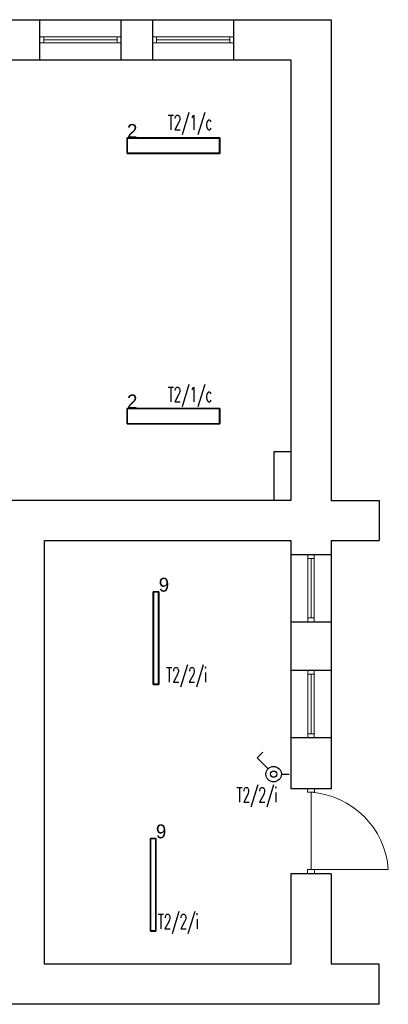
# Model space of a CAD drawing. Header units: millimetres. Extents: x 2260 to 32334, y -33324 to 11762.
# Tile 47 of 79: x 7528 to 8005, y 6301 to 7575. Entities that reach past the tile are written whole.
import ezdxf
from ezdxf.enums import TextEntityAlignment as Align

# ---------------------------------------------------------------- set-up
doc = ezdxf.new("R2010")
doc.units = ezdxf.units.MM
for name, color, linetype in [('DLX_BLD0_LUM', 142, 'Continuous'), ('DLX_BLD0_LUMKEY_IDX', 142, 'Continuous'), ('EL_OS_Adres_Opraw', 7, 'Continuous'), ('EL_OSPRZĘT OŚW.', 142, 'Continuous')]:
    doc.layers.add(name, color=color, linetype=linetype)
doc.layers.add('stolarka', color=3, linetype='Continuous', lineweight=9)
doc.layers.add('ściany nośne', color=1, linetype='Continuous', lineweight=25)
doc.styles.add('ADESK1', font='romans', dxfattribs={"oblique": 15})
doc.styles.add('TableTextStyle', font='txt')

# ---------------------------------------------------------------- blocks, each defined once
blk = doc.blocks.new('A$C79356FD1')
at = {"ltscale": 0.5}
blk.add_line((0, 0.5, -66), (0, 0, -66), dxfattribs=at)

msp = doc.modelspace()

# ---------------------------------------------------------------- linework, layer by layer
at = {"layer": 'DLX_BLD0_LUM'}
for points in [[(7667.229, 7402.244, 0), (7667.229, 7422.244, 0)], [(7667.229, 7422.244, 0), (7667.229, 7422.244, 0)], [(7667.229, 7422.244, 0), (7667.229, 7402.244, 0)], [(7667.229, 7422.244, 0), (7787.229, 7422.244, 0)], [(7787.229, 7422.244, 0), (7667.229, 7422.244, 0)], [(7667.229, 7422.244, 0), (7667.229, 7422.244, 0)], [(7787.229, 7422.244, 0), (7667.229, 7422.244, 0)], [(7667.229, 7422.244, 0), (7667.229, 7402.244, 0)], [(7667.229, 7402.244, 0), (7667.229, 7422.244, 0)], [(7667.229, 7422.244, 0), (7787.229, 7422.244, 0)], [(7786.979, 7421.994, 0), (7667.479, 7421.994, 0)], [(7667.479, 7421.994, 0), (7667.479, 7402.494, 0)], [(7667.479, 7421.994, 0), (7786.979, 7421.994, 0)], [(7667.479, 7402.494, 0), (7667.479, 7421.994, 0)], [(7786.979, 7402.494, 0), (7786.979, 7421.994, 0)], [(7786.979, 7421.994, 0), (7786.979, 7402.494, 0)], [(7787.229, 7422.244, 0), (7787.229, 7422.244, 0)], [(7787.229, 7422.244, 0), (7787.229, 7402.244, 0)], [(7787.229, 7402.244, 0), (7787.229, 7422.244, 0)], [(7787.229, 7422.244, 0), (7787.229, 7422.244, 0)], [(7787.229, 7402.244, 0), (7787.229, 7422.244, 0)], [(7787.229, 7422.244, 0), (7787.229, 7402.244, 0)], [(7787.229, 7402.244, 0), (7667.229, 7402.244, 0)], [(7667.229, 7402.244, 0), (7667.229, 7402.244, 0)], [(7667.229, 7402.244, 0), (7787.229, 7402.244, 0)], [(7667.229, 7402.244, 0), (7667.229, 7402.244, 0)], [(7667.229, 7402.244, 0), (7787.229, 7402.244, 0)], [(7787.229, 7402.244, 0), (7667.229, 7402.244, 0)], [(7667.479, 7402.494, 0), (7786.979, 7402.494, 0)], [(7786.979, 7402.494, 0), (7667.479, 7402.494, 0)], [(7787.229, 7402.244, 0), (7787.229, 7402.244, 0)], [(7787.229, 7402.244, 0), (7787.229, 7402.244, 0)], [(7667.229, 7052.244, 0), (7667.229, 7072.244, 0)], [(7667.229, 7072.244, 0), (7667.229, 7072.244, 0)], [(7667.229, 7072.244, 0), (7667.229, 7052.244, 0)], [(7667.229, 7072.244, 0), (7787.229, 7072.244, 0)], [(7787.229, 7072.244, 0), (7667.229, 7072.244, 0)], [(7667.229, 7072.244, 0), (7667.229, 7072.244, 0)], [(7787.229, 7072.244, 0), (7667.229, 7072.244, 0)], [(7667.229, 7072.244, 0), (7667.229, 7052.244, 0)], [(7667.229, 7052.244, 0), (7667.229, 7072.244, 0)], [(7667.229, 7072.244, 0), (7787.229, 7072.244, 0)], [(7786.979, 7071.994, 0), (7667.479, 7071.994, 0)], [(7667.479, 7071.994, 0), (7667.479, 7052.494, 0)], [(7667.479, 7071.994, 0), (7786.979, 7071.994, 0)], [(7667.479, 7052.494, 0), (7667.479, 7071.994, 0)], [(7786.979, 7052.494, 0), (7786.979, 7071.994, 0)], [(7786.979, 7071.994, 0), (7786.979, 7052.494, 0)], [(7787.229, 7072.244, 0), (7787.229, 7072.244, 0)], [(7787.229, 7072.244, 0), (7787.229, 7052.244, 0)], [(7787.229, 7052.244, 0), (7787.229, 7072.244, 0)], [(7787.229, 7072.244, 0), (7787.229, 7072.244, 0)], [(7787.229, 7052.244, 0), (7787.229, 7072.244, 0)], [(7787.229, 7072.244, 0), (7787.229, 7052.244, 0)], [(7787.229, 7052.244, 0), (7667.229, 7052.244, 0)], [(7667.229, 7052.244, 0), (7667.229, 7052.244, 0)], [(7667.229, 7052.244, 0), (7787.229, 7052.244, 0)], [(7667.229, 7052.244, 0), (7667.229, 7052.244, 0)], [(7667.229, 7052.244, 0), (7787.229, 7052.244, 0)], [(7787.229, 7052.244, 0), (7667.229, 7052.244, 0)], [(7667.479, 7052.494, 0), (7786.979, 7052.494, 0)], [(7786.979, 7052.494, 0), (7667.479, 7052.494, 0)], [(7787.229, 7052.244, 0), (7787.229, 7052.244, 0)], [(7787.229, 7052.244, 0), (7787.229, 7052.244, 0)], [(7701.119, 6715.146, 0), (7701.119, 6835.146, 0)], [(7701.119, 6835.146, 0), (7701.119, 6835.146, 0)], [(7701.119, 6835.146, 0), (7701.119, 6715.146, 0)], [(7701.119, 6835.146, 0), (7708.319, 6835.146, 0)], [(7708.319, 6835.146, 0), (7701.119, 6835.146, 0)], [(7701.119, 6835.146, 0), (7701.119, 6835.146, 0)], [(7701.119, 6835.146, 0), (7701.119, 6715.146, 0)], [(7708.319, 6835.146, 0), (7701.119, 6835.146, 0)], [(7701.119, 6715.146, 0), (7701.119, 6835.146, 0)], [(7701.119, 6835.146, 0), (7708.319, 6835.146, 0)], [(7701.369, 6834.896, 0), (7701.369, 6715.396, 0)], [(7708.069, 6834.896, 0), (7701.369, 6834.896, 0)], [(7701.369, 6715.396, 0), (7701.369, 6834.896, 0)], [(7701.369, 6834.896, 0), (7708.069, 6834.896, 0)], [(7708.069, 6715.396, 0), (7708.069, 6834.896, 0)], [(7708.069, 6834.896, 0), (7708.069, 6715.396, 0)], [(7708.319, 6835.146, 0), (7708.319, 6715.146, 0)], [(7708.319, 6715.146, 0), (7708.319, 6835.146, 0)], [(7708.319, 6835.146, 0), (7708.319, 6835.146, 0)], [(7708.319, 6835.146, 0), (7708.319, 6835.146, 0)], [(7708.319, 6715.146, 0), (7708.319, 6835.146, 0)], [(7708.319, 6835.146, 0), (7708.319, 6715.146, 0)], [(7708.319, 6715.146, 0), (7701.119, 6715.146, 0)], [(7701.119, 6715.146, 0), (7701.119, 6715.146, 0)], [(7701.119, 6715.146, 0), (7708.319, 6715.146, 0)], [(7701.119, 6715.146, 0), (7701.119, 6715.146, 0)], [(7701.119, 6715.146, 0), (7708.319, 6715.146, 0)], [(7708.319, 6715.146, 0), (7701.119, 6715.146, 0)], [(7701.369, 6715.396, 0), (7708.069, 6715.396, 0)], [(7708.069, 6715.396, 0), (7701.369, 6715.396, 0)], [(7708.319, 6715.146, 0), (7708.319, 6715.146, 0)], [(7708.319, 6715.146, 0), (7708.319, 6715.146, 0)], [(7697.422, 6395.986, 0), (7697.422, 6515.986, 0)], [(7697.422, 6515.986, 0), (7697.422, 6515.986, 0)], [(7697.422, 6515.986, 0), (7697.422, 6395.986, 0)], [(7697.422, 6515.986, 0), (7704.622, 6515.986, 0)], [(7704.622, 6515.986, 0), (7697.422, 6515.986, 0)], [(7697.422, 6515.986, 0), (7697.422, 6515.986, 0)], [(7697.422, 6515.986, 0), (7697.422, 6395.986, 0)], [(7704.622, 6515.986, 0), (7697.422, 6515.986, 0)], [(7697.422, 6395.986, 0), (7697.422, 6515.986, 0)], [(7697.422, 6515.986, 0), (7704.622, 6515.986, 0)], [(7697.672, 6515.736, 0), (7697.672, 6396.236, 0)], [(7704.372, 6515.736, 0), (7697.672, 6515.736, 0)], [(7697.672, 6396.236, 0), (7697.672, 6515.736, 0)], [(7697.672, 6515.736, 0), (7704.372, 6515.736, 0)], [(7704.372, 6396.236, 0), (7704.372, 6515.736, 0)], [(7704.372, 6515.736, 0), (7704.372, 6396.236, 0)], [(7704.622, 6515.986, 0), (7704.622, 6395.986, 0)], [(7704.622, 6395.986, 0), (7704.622, 6515.986, 0)], [(7704.622, 6515.986, 0), (7704.622, 6515.986, 0)], [(7704.622, 6515.986, 0), (7704.622, 6515.986, 0)], [(7704.622, 6395.986, 0), (7704.622, 6515.986, 0)], [(7704.622, 6515.986, 0), (7704.622, 6395.986, 0)], [(7704.622, 6395.986, 0), (7697.422, 6395.986, 0)], [(7697.422, 6395.986, 0), (7697.422, 6395.986, 0)], [(7697.422, 6395.986, 0), (7704.622, 6395.986, 0)], [(7697.422, 6395.986, 0), (7697.422, 6395.986, 0)], [(7697.422, 6395.986, 0), (7704.622, 6395.986, 0)], [(7704.622, 6395.986, 0), (7697.422, 6395.986, 0)], [(7697.672, 6396.236, 0), (7704.372, 6396.236, 0)], [(7704.372, 6396.236, 0), (7697.672, 6396.236, 0)], [(7704.622, 6395.986, 0), (7704.622, 6395.986, 0)], [(7704.622, 6395.986, 0), (7704.622, 6395.986, 0)]]:
    msp.add_polyline3d(points, dxfattribs=at)
at = {"layer": 'EL_OSPRZĘT OŚW.', "ltscale": 0.5}
for p, q in [((7835.818, 6620.227), (7843.007, 6627.416)), ((7849.96, 6606.085), (7835.818, 6620.227))]:
    msp.add_line(p, q, dxfattribs=at)
for major_axis, start_param, end_param in [((7.071, 7.071), 0.7853981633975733, 7.06858347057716), ((-2.828, 2.828), -0.78539816, 5.49778714)]:
    msp.add_ellipse((7857.031, 6599.014), major_axis=major_axis, ratio=1, start_param=start_param, end_param=end_param, dxfattribs=at)
at = {"layer": 'stolarka', "color": 0}
for p, q in [((7554.471, 7553.24), (7559.471, 7553.24)), ((7559.471, 7545.24), (7554.471, 7545.24)), ((7559.471, 7553.24), (7559.471, 7545.24)), ((7559.471, 7553.24), (7654.471, 7553.24)), ((7559.471, 7549.24), (7654.471, 7549.24)), ((7559.471, 7545.24), (7654.471, 7545.24)), ((7659.471, 7553.24), (7654.471, 7553.24)), ((7654.471, 7553.24), (7654.471, 7545.24)), ((7654.471, 7545.24), (7659.471, 7545.24)), ((7700.471, 7553.24), (7705.471, 7553.24)), ((7705.471, 7545.24), (7700.471, 7545.24)), ((7705.471, 7553.24), (7705.471, 7545.24)), ((7705.471, 7553.24), (7800.471, 7553.24)), ((7705.471, 7549.24), (7800.471, 7549.24)), ((7705.471, 7545.24), (7800.471, 7545.24)), ((7805.471, 7553.24), (7800.471, 7553.24)), ((7800.471, 7553.24), (7800.471, 7545.24)), ((7800.471, 7545.24), (7805.471, 7545.24)), ((7901.471, 6878.24), (7901.471, 6883.24)), ((7909.471, 6883.24), (7909.471, 6878.24)), ((7909.471, 6878.24), (7901.471, 6878.24)), ((7901.471, 6878.24), (7901.471, 6801.24)), ((7905.471, 6878.24), (7905.471, 6801.24)), ((7909.471, 6878.24), (7909.471, 6801.24)), ((7909.471, 6801.24), (7901.471, 6801.24)), ((7901.471, 6801.24), (7901.471, 6796.24)), ((7909.471, 6796.24), (7909.471, 6801.24)), ((7901.471, 6728.24), (7901.471, 6733.24)), ((7909.471, 6728.24), (7901.471, 6728.24)), ((7901.471, 6728.24), (7901.471, 6651.24)), ((7905.471, 6728.24), (7905.471, 6651.24)), ((7909.471, 6733.24), (7909.471, 6728.24)), ((7909.471, 6728.24), (7909.471, 6651.24)), ((7909.471, 6651.24), (7901.471, 6651.24)), ((7901.471, 6651.24), (7901.471, 6646.24)), ((7909.471, 6646.24), (7909.471, 6651.24)), ((7900.971, 6575.74), (7900.971, 6580.24)), ((7909.971, 6575.74), (7900.971, 6575.74)), ((7905.471, 6475.74), (7905.471, 6575.74)), ((7909.971, 6575.74), (7909.971, 6580.24)), ((7900.971, 6475.74), (7900.971, 6470.24)), ((7909.971, 6475.74), (7900.971, 6475.74)), ((7905.471, 6475.74), (8005.471, 6475.74)), ((7909.971, 6475.74), (7909.971, 6470.24))]:
    msp.add_line(p, q, dxfattribs=at)
msp.add_lwpolyline([(8005.471, 6475.74, 0.37070064), (7905.471, 6575.74)], format="xyb", dxfattribs=at)
at = {"layer": 'ściany nośne', "color": 0}
for p, q in [((7367.471, 7575.24), (7931.471, 7575.24)), ((7554.471, 7523.24), (7554.471, 7575.24)), ((7659.471, 7523.24), (7659.471, 7575.24)), ((7700.471, 7523.24), (7700.471, 7575.24)), ((7805.471, 7523.24), (7805.471, 7575.24)), ((7931.471, 7575.24), (7931.471, 6953.24)), ((7367.471, 7523.24), (7879.471, 7523.24)), ((7879.471, 7523.24), (7879.471, 6953.24)), ((7879.471, 7016.24), (7857.471, 7016.24)), ((7857.471, 7016.24), (7857.471, 6953.24)), ((7879.471, 6953.24), (7176.471, 6953.24)), ((7931.471, 6953.24), (7993.471, 6953.24)), ((7993.471, 6953.24), (7993.471, 6901.24)), ((7560.471, 6353.24), (7560.471, 6901.24)), ((7560.471, 6901.24), (7879.471, 6901.24)), ((7879.471, 6901.24), (7879.471, 6580.24)), ((7879.471, 6901.24), (7879.471, 6580.24)), ((7931.471, 6901.24), (7931.471, 6580.24)), ((7931.471, 6901.24), (7941.471, 6901.24)), ((7931.471, 6901.24), (7993.471, 6901.24)), ((7879.471, 6883.24), (7931.471, 6883.24)), ((7879.471, 6796.24), (7931.471, 6796.24)), ((7931.471, 6733.24), (7879.471, 6733.24)), ((7931.471, 6646.24), (7879.471, 6646.24)), ((7931.471, 6580.24), (7879.471, 6580.24)), ((7879.471, 6470.24), (7879.471, 6353.24)), ((7879.471, 6470.24), (7879.471, 6353.24)), ((7931.471, 6470.24), (7879.471, 6470.24)), ((7931.471, 6470.24), (7931.471, 6353.24)), ((7879.471, 6353.24), (7560.471, 6353.24)), ((7879.471, 6353.24), (7622.471, 6353.24)), ((7941.471, 6353.24), (7931.471, 6353.24)), ((7993.471, 6353.24), (7931.471, 6353.24)), ((7993.471, 6301.24), (7993.471, 6353.24)), ((7993.471, 6301.24), (5994.471, 6301.24))]:
    msp.add_line(p, q, dxfattribs=at)

# ---------------------------------------------------------------- block references
at = {"layer": 'EL_OSPRZĘT OŚW.', "ltscale": 0.5, "xscale": 20, "yscale": 20, "zscale": 0.1, "rotation": 89.99999999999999}
msp.add_blockref('A$C79356FD1', (7877.031, 6599.014, 6.6), dxfattribs=at)

# ---------------------------------------------------------------- texts
at = {"layer": 'DLX_BLD0_LUMKEY_IDX', "style": 'TableTextStyle'}
for s, p in [('2', (7667.229, 7422.244)), ('2', (7667.229, 7072.244)), ('9', (7708.319, 6835.146)), ('9', (7704.622, 6515.986))]:
    msp.add_text(s, height=18, dxfattribs=at).set_placement(p)
at = {"layer": 'EL_OS_Adres_Opraw', "style": 'ADESK1', "width": 0.6}
for s, p in [('T2/1/c', (7748.725, 7451.729, 1.103)), ('T2/1/c', (7748.725, 7099.805, 1.103)), ('T2/2/i', (7744.423, 6737.032, 1.103)), ('T2/2/i', (7835.395, 6581.752, 1.103)), ('T2/2/i', (7733.443, 6417.844, 1.103))]:
    msp.add_text(s, height=19, rotation=359.999997, dxfattribs=at).set_placement(p, align=Align.TOP_CENTER)

doc.saveas('drawing.dxf')
